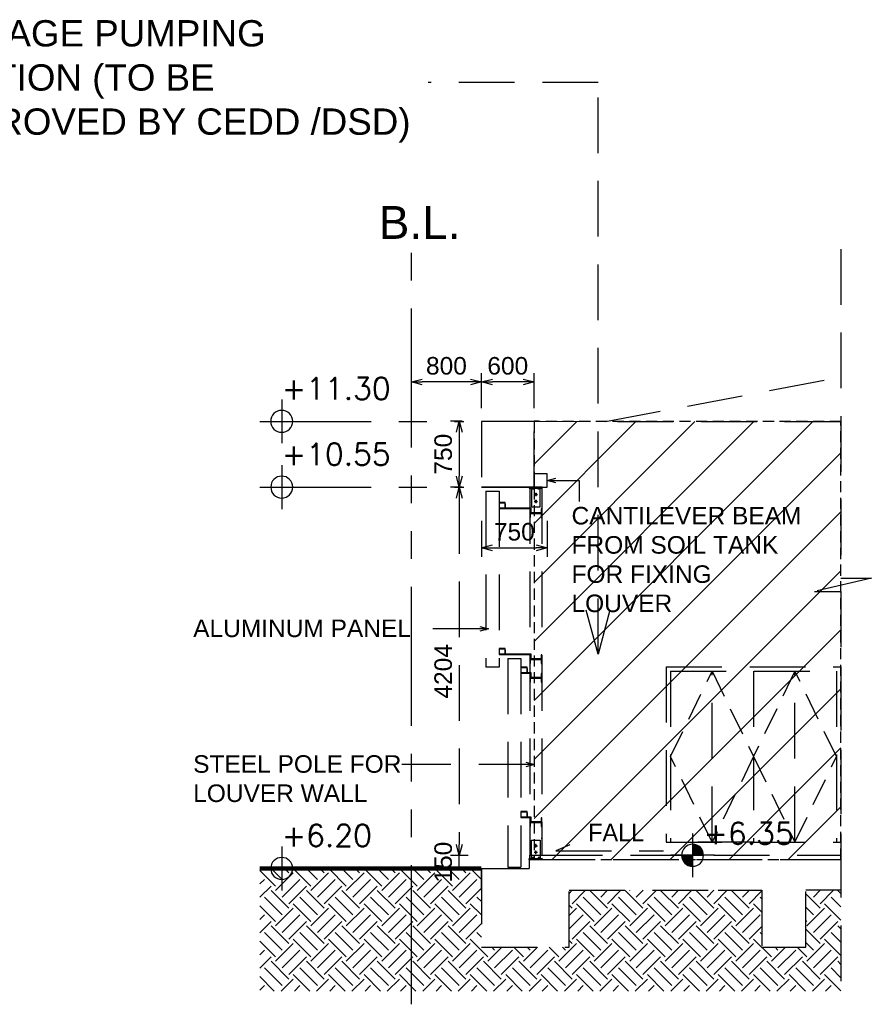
# Model space of a CAD drawing. Header units: millimetres. Extents: x 113048 to 489828, y -130780 to 23393.
# Tile 90 of 98: x 467452 to 477168, y -87145 to -75914. Entities that reach past the tile are written whole.
import ezdxf

# ---------------------------------------------------------------- set-up
doc = ezdxf.new("R2010")
doc.units = ezdxf.units.MM
doc.header["$LTSCALE"] = 100
for name, pattern in [('3B50A-DLN-ARC-DWG-3000-P00-XXXX Section 1$0$HIDDEN2', [4.7625, 3.175, -1.5875]), ('Grid Line', [22.225, 12.7, -3.175, 3.175, -3.175]), ('Hidden', [9.525, 6.35, -3.175]), ('PHANTOM', [63.5, 31.75, -6.35, 6.35, -6.35, 6.35, -6.35])]:
    doc.linetypes.add(name, pattern=pattern)
doc.layers.add('+C-160', color=160, linetype='Hidden')
doc.layers.add('LEVEL', color=7, linetype='Continuous')
doc.styles.add('romans', font='romans.shx')
doc.styles.add('Swis721tBT', font='swissl.ttf')
doc.styles.add('SWISS MD BT', font='swiss.ttf')
doc.dimstyles.new('INTDIM', dxfattribs={"dimtxt": 200, "dimasz": 125, "dimexe": 100, "dimexo": 150, "dimgap": 80, "dimtad": 1, "dimdec": 0, "dimzin": 9, "dimdsep": 46, "dimtxsty": 'Swis721tBT', "dimblk": 'OPEN30', "dimcen": -125, "dimclrd": 256, "dimclre": 256, "dimclrt": 2, "dimaunit": 1, "dimadec": 1, "dimazin": 0, "dimtfac": 0.444444, "dimtdec": 0, "dimtix": 1, "dimtmove": 2, "dimatfit": 3, "dimldrblk": 'OPEN30', "dimfxl": 0, "dimtolj": 1, "dimlwd": -1, "dimlwe": -1, "dimarcsym": 0})

# ---------------------------------------------------------------- blocks, each defined once
blk = doc.blocks.new('*D51')
at = {"layer": '+C-160'}
for p, q in [((223531, -80845), (223455, -80845)), ((223555, -80845), (223555, -81245)), ((223531, -81245), (223455, -81245))]:
    blk.add_line(p, q, dxfattribs=at)
at = {"layer": 'Defpoints', "color": 0}
for p in [(223681, -80845), (223555, -81245), (223681, -81245)]:
    blk.add_point(p, dxfattribs=at)
at = {"layer": '+C-160', "insert": (223741, -81045), "char_height": 200, "attachment_point": 5, "rotation": 90, "style": 'Swis721tBT'}
blk.add_mtext('\\A1;400', dxfattribs=at)
blk = doc.blocks.new('_Open30')
at = {"color": 0, "linetype": 'ByBlock', "lineweight": -2}
for p, q in [((-1, 0.268), (0, 0)), ((0, 0), (-1, -0.268)), ((0, 0), (-1, 0))]:
    blk.add_line(p, q, dxfattribs=at)
blk = doc.blocks.new('ELEX')
at = {"layer": 'LEVEL'}
for p, q in [((0, 0.5), (0, -0.5)), ((0.5, 0), (-0.5, 0))]:
    blk.add_line(p, q, dxfattribs=at)
blk.add_circle((0, 0), 0.25, dxfattribs=at)
at = {"layer": 'LEVEL', "style": 'romans'}
blk.add_attdef('ELEX', (0.257, 0.354), '', height=0.5, dxfattribs=at)
blk = doc.blocks.new('*D52')
at = {"layer": '+C-160'}
for p, q in [((222158, -81905), (222158, -81871)), ((222308, -81905), (222308, -81871)), ((222308, -81971), (222158, -81971))]:
    blk.add_line(p, q, dxfattribs=at)
at = {"layer": 'Defpoints', "color": 0}
for p in [(222158, -81971), (222158, -82055, 0), (222308, -82055, 0)]:
    blk.add_point(p, dxfattribs=at)
at = {"layer": '+C-160', "insert": (222233, -81788), "char_height": 200, "attachment_point": 5, "rotation": 0, "style": 'Swis721tBT'}
blk.add_mtext('\\A1;150', dxfattribs=at)
blk = doc.blocks.new('*D53')
at = {"layer": '+C-160'}
for p, q in [((222308, -82231), (222308, -82197)), ((223108, -82231), (223108, -82197)), ((222983, -82297), (222433, -82297))]:
    blk.add_line(p, q, dxfattribs=at)
at = {"layer": 'Defpoints', "color": 0}
for p in [(222308, -82297), (222308, -82381, 0), (223108, -82381, 0)]:
    blk.add_point(p, dxfattribs=at)
at = {"layer": '+C-160', "xscale": 125, "yscale": 125, "zscale": 125}
for p, rotation in [((222308, -82297), 180.0000008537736), ((223108, -82297), 8.53773646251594e-07)]:
    blk.add_blockref('_Open30', p, dxfattribs=dict(at, rotation=rotation))
at = {"layer": '+C-160', "insert": (222708, -82114), "char_height": 200, "attachment_point": 5, "rotation": 0, "style": 'Swis721tBT'}
blk.add_mtext('\\A1;800', dxfattribs=at)
blk = doc.blocks.new('*D54')
at = {"layer": '+C-160'}
for p, q in [((223384, -83295), (223426, -83295)), ((223526, -83420), (223526, -85320)), ((223442, -85445), (223426, -85445))]:
    blk.add_line(p, q, dxfattribs=at)
at = {"layer": 'Defpoints', "color": 0}
for p in [(223534, -83295, 0), (223526, -85445), (223592, -85445, 0)]:
    blk.add_point(p, dxfattribs=at)
at = {"layer": '+C-160', "xscale": 125, "yscale": 125, "zscale": 125}
for p, rotation in [((223526, -83295), 90), ((223526, -85445), 270)]:
    blk.add_blockref('_Open30', p, dxfattribs=dict(at, rotation=rotation))
at = {"layer": '+C-160', "insert": (223343, -84370), "char_height": 200, "attachment_point": 5, "rotation": 90, "style": 'Swis721tBT'}
blk.add_mtext('\\A1;2150', dxfattribs=at)
blk = doc.blocks.new('*D55')
at = {"layer": '+C-160'}
for p, q in [((233583, -80495), (233452, -80495)), ((233552, -80620), (233552, -81120)), ((233583, -81245), (233452, -81245))]:
    blk.add_line(p, q, dxfattribs=at)
at = {"layer": 'Defpoints', "color": 0}
for p in [(233733, -80495, 0), (233552, -81245), (233733, -81245, 0)]:
    blk.add_point(p, dxfattribs=at)
at = {"layer": '+C-160', "xscale": 125, "yscale": 125, "zscale": 125}
for p, rotation in [((233552, -80495), 90), ((233552, -81245), 270)]:
    blk.add_blockref('_Open30', p, dxfattribs=dict(at, rotation=rotation))
at = {"layer": '+C-160', "insert": (233369, -80870), "char_height": 200, "attachment_point": 5, "rotation": 90, "style": 'Swis721tBT'}
blk.add_mtext('\\A1;750', dxfattribs=at)
blk = doc.blocks.new('*D56')
at = {"layer": '+C-160'}
for p, q in [((233583, -81245), (233452, -81245)), ((233552, -81370), (233552, -85324)), ((233655, -85449), (233452, -85449))]:
    blk.add_line(p, q, dxfattribs=at)
at = {"layer": 'Defpoints', "color": 0}
for p in [(233733, -81245, 0), (233552, -85449), (233805, -85449, 0)]:
    blk.add_point(p, dxfattribs=at)
at = {"layer": '+C-160', "xscale": 125, "yscale": 125, "zscale": 125}
for p, rotation in [((233552, -81245), 90), ((233552, -85449), 270)]:
    blk.add_blockref('_Open30', p, dxfattribs=dict(at, rotation=rotation))
at = {"layer": '+C-160', "insert": (233369, -83347), "char_height": 200, "attachment_point": 5, "rotation": 90, "style": 'Swis721tBT'}
blk.add_mtext('\\A1;4204', dxfattribs=at)
blk = doc.blocks.new('*D57')
at = {"layer": '+C-160'}
for p, q in [((221996, -85445), (221755, -85445)), ((221855, -85445), (221855, -85596)), ((221977, -85596), (221755, -85596))]:
    blk.add_line(p, q, dxfattribs=at)
at = {"layer": 'Defpoints', "color": 0}
for p in [(222146, -85445, 0), (221855, -85596), (222127, -85596, 0)]:
    blk.add_point(p, dxfattribs=at)
at = {"layer": '+C-160', "insert": (221673, -85520), "char_height": 200, "attachment_point": 5, "rotation": 90, "style": 'Swis721tBT'}
blk.add_mtext('\\A1;150', dxfattribs=at)
blk = doc.blocks.new('*D58')
at = {"layer": '+C-160'}
for p, q in [((221958, -80495), (221755, -80495)), ((221855, -80620), (221855, -81120)), ((221958, -81245), (221755, -81245))]:
    blk.add_line(p, q, dxfattribs=at)
at = {"layer": 'Defpoints', "color": 0}
for p in [(222108, -80495, 0), (221855, -81245), (222108, -81245)]:
    blk.add_point(p, dxfattribs=at)
at = {"layer": '+C-160', "xscale": 125, "yscale": 125, "zscale": 125}
for p, rotation in [((221855, -80495), 90), ((221855, -81245), 270)]:
    blk.add_blockref('_Open30', p, dxfattribs=dict(at, rotation=rotation))
at = {"layer": '+C-160', "insert": (221673, -80870), "char_height": 200, "attachment_point": 5, "rotation": 90, "style": 'Swis721tBT'}
blk.add_mtext('\\A1;750', dxfattribs=at)
blk = doc.blocks.new('*D59')
at = {"layer": '+C-160'}
for p, q in [((221808, -81245), (221755, -81245)), ((221855, -81370), (221855, -85320)), ((221958, -85445), (221755, -85445))]:
    blk.add_line(p, q, dxfattribs=at)
at = {"layer": 'Defpoints', "color": 0}
for p in [(221958, -81245), (221855, -85445), (222108, -85445, 0)]:
    blk.add_point(p, dxfattribs=at)
at = {"layer": '+C-160', "xscale": 125, "yscale": 125, "zscale": 125}
for p, rotation in [((221855, -81245), 90), ((221855, -85445), 270)]:
    blk.add_blockref('_Open30', p, dxfattribs=dict(at, rotation=rotation))
at = {"layer": '+C-160', "insert": (221673, -83345), "char_height": 200, "attachment_point": 5, "rotation": 90, "style": 'Swis721tBT'}
blk.add_mtext('\\A1;4200', dxfattribs=at)
blk = doc.blocks.new('*D60')
at = {"layer": '+C-160'}
for p, q in [((222108, -82658), (222108, -82624)), ((223108, -82658), (223108, -82624)), ((222983, -82724), (222233, -82724))]:
    blk.add_line(p, q, dxfattribs=at)
at = {"layer": 'Defpoints', "color": 0}
for p in [(222108, -82724), (222108, -82808, 0), (223108, -82808, 0)]:
    blk.add_point(p, dxfattribs=at)
at = {"layer": '+C-160', "xscale": 125, "yscale": 125, "zscale": 125}
for p, rotation in [((222108, -82724), 180.0000008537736), ((223108, -82724), 8.53773646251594e-07)]:
    blk.add_blockref('_Open30', p, dxfattribs=dict(at, rotation=rotation))
at = {"layer": '+C-160', "insert": (222608, -82541), "char_height": 200, "attachment_point": 5, "rotation": 0, "style": 'Swis721tBT'}
blk.add_mtext('\\A1;1000', dxfattribs=at)
blk = doc.blocks.new('*D61')
at = {"layer": '+C-160'}
for p, q in [((233805, -81629), (233805, -82039)), ((234555, -81629), (234555, -82039)), ((233930, -81939), (234430, -81939))]:
    blk.add_line(p, q, dxfattribs=at)
at = {"layer": 'Defpoints', "color": 0}
for p in [(233805, -81479), (234555, -81479, 0), (234555, -81939)]:
    blk.add_point(p, dxfattribs=at)
at = {"layer": '+C-160', "xscale": 125, "yscale": 125, "zscale": 125}
for p, rotation in [((233805, -81939), 180.0000008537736), ((234555, -81939), 8.53773646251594e-07)]:
    blk.add_blockref('_Open30', p, dxfattribs=dict(at, rotation=rotation))
at = {"layer": '+C-160', "insert": (234180, -81756), "char_height": 200, "attachment_point": 5, "rotation": 0, "style": 'Swis721tBT'}
blk.add_mtext('\\A1;750', dxfattribs=at)
blk = doc.blocks.new('*D62')
at = {"layer": '+C-160'}
for p, q in [((233005, -80346), (233005, -79946)), ((233805, -80346), (233805, -79946)), ((233680, -80046), (233130, -80046))]:
    blk.add_line(p, q, dxfattribs=at)
at = {"layer": 'Defpoints', "color": 0}
for p in [(233005, -80046), (233005, -80496, 0), (233805, -80496, 0)]:
    blk.add_point(p, dxfattribs=at)
at = {"layer": '+C-160', "xscale": 125, "yscale": 125, "zscale": 125}
for p, rotation in [((233005, -80046), 179.9999961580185), ((233805, -80046), 359.9999961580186)]:
    blk.add_blockref('_Open30', p, dxfattribs=dict(at, rotation=rotation))
at = {"layer": '+C-160', "insert": (233405, -79863), "char_height": 200, "attachment_point": 5, "rotation": 360, "style": 'Swis721tBT'}
blk.add_mtext('\\A1;800', dxfattribs=at)
blk = doc.blocks.new('*D63')
at = {"layer": '+C-160'}
for p, q in [((233805, -80346), (233805, -79946)), ((234405, -80346), (234405, -79946)), ((234280, -80046), (233930, -80046))]:
    blk.add_line(p, q, dxfattribs=at)
at = {"layer": 'Defpoints', "color": 0}
for p in [(233805, -80046), (233805, -80496), (234405, -80496, 0)]:
    blk.add_point(p, dxfattribs=at)
at = {"layer": '+C-160', "xscale": 125, "yscale": 125, "zscale": 125}
for p, rotation in [((233805, -80046), 180.0000008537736), ((234405, -80046), 8.53773646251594e-07)]:
    blk.add_blockref('_Open30', p, dxfattribs=dict(at, rotation=rotation))
at = {"layer": '+C-160', "insert": (234105, -79863), "char_height": 200, "attachment_point": 5, "rotation": 0, "style": 'Swis721tBT'}
blk.add_mtext('\\A1;600', dxfattribs=at)
blk = doc.blocks.new('*D64')
at = {"layer": '+C-160'}
for p, q in [((221308, -80345), (221308, -79945)), ((222108, -80345), (222108, -79945)), ((221983, -80045), (221433, -80045))]:
    blk.add_line(p, q, dxfattribs=at)
at = {"layer": 'Defpoints', "color": 0}
for p in [(221308, -80045), (221308, -80495, 0), (222108, -80495, 0)]:
    blk.add_point(p, dxfattribs=at)
at = {"layer": '+C-160', "xscale": 125, "yscale": 125, "zscale": 125}
for p, rotation in [((221308, -80045), 179.9999961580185), ((222108, -80045), 359.9999961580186)]:
    blk.add_blockref('_Open30', p, dxfattribs=dict(at, rotation=rotation))
at = {"layer": '+C-160', "insert": (221708, -79862), "char_height": 200, "attachment_point": 5, "rotation": 360, "style": 'Swis721tBT'}
blk.add_mtext('\\A1;800', dxfattribs=at)
blk = doc.blocks.new('*D65')
at = {"layer": '+C-160'}
for p, q in [((222108, -80345), (222108, -79945)), ((222708, -80345), (222708, -79945)), ((222583, -80045), (222233, -80045))]:
    blk.add_line(p, q, dxfattribs=at)
at = {"layer": 'Defpoints', "color": 0}
for p in [(222108, -80045), (222108, -80495), (222708, -80495, 0)]:
    blk.add_point(p, dxfattribs=at)
at = {"layer": '+C-160', "xscale": 125, "yscale": 125, "zscale": 125}
for p, rotation in [((222108, -80045), 180.0000008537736), ((222708, -80045), 8.53773646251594e-07)]:
    blk.add_blockref('_Open30', p, dxfattribs=dict(at, rotation=rotation))
at = {"layer": '+C-160', "insert": (222408, -79862), "char_height": 200, "attachment_point": 5, "rotation": 0, "style": 'Swis721tBT'}
blk.add_mtext('\\A1;600', dxfattribs=at)
blk = doc.blocks.new('*D66')
at = {"layer": '+C-160'}
for p, q in [((233655, -85449), (233452, -85449)), ((233552, -85599), (233552, -85449)), ((233652, -85599), (233452, -85599))]:
    blk.add_line(p, q, dxfattribs=at)
at = {"layer": 'Defpoints', "color": 0}
for p in [(233552, -85449), (233805, -85449, 0), (233802, -85599, 0)]:
    blk.add_point(p, dxfattribs=at)
at = {"layer": '+C-160', "insert": (233369, -85524), "char_height": 200, "attachment_point": 5, "rotation": 90, "style": 'Swis721tBT'}
blk.add_mtext('\\A1;150', dxfattribs=at)
blk = doc.blocks.new('*X4')
at = {"color": 0}
for p, q in [((45956, 42700), (46156, 42700)), ((45956, 42694), (46156, 42694)), ((45957, 42688), (46156, 42688)), ((45957, 42681), (46156, 42681)), ((45958, 42675), (46156, 42675)), ((45959, 42669), (46156, 42669)), ((45960, 42662), (46156, 42662)), ((45962, 42656), (46156, 42656)), ((45964, 42650), (46156, 42650)), ((45965, 42644), (46156, 42644)), ((45968, 42638), (46156, 42638)), ((45970, 42631), (46156, 42631)), ((45973, 42625), (46156, 42625)), ((45975, 42619), (46156, 42619)), ((45978, 42612), (46156, 42612)), ((45982, 42606), (46156, 42606)), ((45986, 42600), (46156, 42600)), ((45990, 42594), (46156, 42594)), ((45994, 42588), (46156, 42588)), ((45999, 42581), (46156, 42581)), ((46004, 42575), (46156, 42575)), ((46009, 42569), (46156, 42569)), ((46015, 42562), (46156, 42562)), ((46022, 42556), (46156, 42556)), ((46029, 42550), (46156, 42550)), ((46037, 42544), (46156, 42544)), ((46047, 42538), (46156, 42538)), ((46057, 42531), (46156, 42531)), ((46069, 42525), (46156, 42525)), ((46083, 42519), (46156, 42519)), ((46102, 42512), (46156, 42512)), ((46133, 42506), (46156, 42506))]:
    blk.add_line(p, q, dxfattribs=at)
blk = doc.blocks.new('*X3')
at = {"color": 0}
for p, q in [((46156, 42900), (46200, 42900)), ((46156, 42894), (46222, 42894)), ((46156, 42888), (46238, 42888)), ((46156, 42881), (46250, 42881)), ((46156, 42875), (46261, 42875)), ((46156, 42869), (46271, 42869)), ((46156, 42862), (46279, 42862)), ((46156, 42856), (46287, 42856)), ((46156, 42850), (46294, 42850)), ((46156, 42844), (46300, 42844)), ((46156, 42838), (46306, 42838)), ((46156, 42831), (46311, 42831)), ((46156, 42825), (46316, 42825)), ((46156, 42819), (46320, 42819)), ((46156, 42812), (46324, 42812)), ((46156, 42806), (46328, 42806)), ((46156, 42800), (46332, 42800)), ((46156, 42794), (46335, 42794)), ((46156, 42788), (46338, 42788)), ((46156, 42781), (46341, 42781)), ((46156, 42775), (46343, 42775)), ((46156, 42769), (46345, 42769)), ((46156, 42762), (46347, 42762)), ((46156, 42756), (46349, 42756)), ((46156, 42750), (46351, 42750)), ((46156, 42744), (46352, 42744)), ((46156, 42738), (46353, 42738)), ((46156, 42731), (46354, 42731)), ((46156, 42725), (46355, 42725)), ((46156, 42719), (46355, 42719)), ((46156, 42712), (46356, 42712)), ((46156, 42706), (46356, 42706))]:
    blk.add_line(p, q, dxfattribs=at)
blk = doc.blocks.new('ELFIN')
at = {"layer": 'LEVEL'}
for p, q in [((0, 0.5), (0, 0)), ((0, 0), (-0.5, 0)), ((0, 0), (0, -0.5)), ((0.5, 0), (0, 0))]:
    blk.add_line(p, q, dxfattribs=at)
for start, end in [(90, 180), (0, 90), (180, 270), (270, 0)]:
    blk.add_arc((0, 0), 0.25, start, end, dxfattribs=at)
at = {"layer": 'LEVEL', "xscale": 0.00125, "yscale": 0.00125, "zscale": 0.00125}
for name in ['*X3', '*X4']:
    blk.add_blockref(name, (-57.695, -53.381), dxfattribs=at)
at = {"layer": 'LEVEL', "style": 'romans'}
blk.add_attdef('ELFIN', (0.254, 0.347), '', height=0.5, dxfattribs=at)
blk = doc.blocks.new('SECTION G-G_OLD')
at = {"layer": '+C-160', "linetype": 'Continuous'}
h = blk.add_hatch(dxfattribs=at)
h.set_pattern_fill('ANSI31', color=256, scale=150)
h.paths.add_polyline_path([(237905, -80499), (234405, -80499), (234405, -85495), (237905, -85495)])
at = {"layer": '+C-160', "linetype": 'ByBlock'}
h = blk.add_hatch(dxfattribs=at)
h.set_pattern_fill('EARTH', color=256, scale=45, angle=3.6498)
h.set_pattern_definition([(45, (243815.17, -13258.28), (0, 404.1115), [285.75, -285.75]), (45, (243739.4, -13182.5), (0, 404.1115), [285.75, -285.75]), (45, (243663.63, -13106.73), (0, 404.1115), [285.75, -285.75]), (135, (243663.63, -13056.22), (-404.1115, 0), [285.75, -285.75]), (135, (243739.4, -12980.45), (-404.1115, 0), [285.75, -285.75]), (135, (243815.17, -12904.68), (-404.1115, 0), [285.75, -285.75])])
h.paths.add_polyline_path([(237905, -85845), (237505, -85845), (237505, -86495), (237005, -86495), (237005, -85845), (234805, -85845), (234805, -86495), (233805, -86495), (233805, -85595), (231276, -85595), (231276, -86995), (237905, -86995)])
at = {"layer": '+C-160'}
for p, q in [((237905, -78530, 0), (237905, -82286, 0)), ((234405, -80496, 0), (233805, -80496, 0)), ((233805, -80496, 0), (233805, -81245, 0)), ((234405, -80495, 0), (237905, -80499, 0)), ((234455, -80495, 0), (234405, -80495, 0)), ((234405, -81245, 0), (234405, -80496, 0)), ((233805, -81245, 0), (234405, -81245, 0)), ((233955, -81245, 0), (233805, -81245, 0)), ((233855, -81291, 0), (233855, -83299, 0)), ((234005, -81291, 0), (234005, -83299, 0)), ((234349, -81245, 0), (234349, -81257, 0)), ((234499, -81245, 0), (234349, -81245, 0)), ((234349, -81257, 0), (234499, -81257, 0)), ((234355, -81257, 0), (234355, -85445, 0)), ((234374, -81257, 0), (234374, -81471, 0)), ((234374, -81260, 0), (234374, -81421, 0)), ((234380, -81268, 0), (234380, -81257, 0)), ((234401, -81268, 0), (234380, -81268, 0)), ((234401, -81268, 0), (234401, -81257, 0)), ((234425, -81310, 0), (234425, -81348, 0)), ((234451, -81268, 0), (234451, -81257, 0)), ((234472, -81268, 0), (234451, -81268, 0)), ((234472, -81268, 0), (234472, -81257, 0)), ((234475, -81471, 0), (234475, -81257, 0)), ((234475, -81421, 0), (234475, -81260, 0)), ((234494, -81257, 0), (234494, -85445, 0)), ((234499, -81257, 0), (234499, -81245, 0)), ((234075, -81420, 0), (234005, -81420, 0)), ((234005, -81420, 0), (234005, -81490, 0)), ((234075, -81420, 0), (234005, -81420, 0)), ((234005, -81420, 0), (234005, -81490, 0)), ((234009, -81486, 0), (234009, -81424, 0)), ((234009, -81424, 0), (234071, -81424, 0)), ((234009, -81486, 0), (234009, -81424, 0)), ((234009, -81424, 0), (234071, -81424, 0)), ((234071, -81424, 0), (234071, -81486, 0)), ((234071, -81424, 0), (234071, -81486, 0)), ((234075, -81490, 0), (234075, -81420, 0)), ((234075, -81490, 0), (234075, -81420, 0)), ((234406, -81329, 0), (234444, -81329, 0)), ((234406, -81408, 0), (234444, -81408, 0)), ((234425, -81389, 0), (234425, -81427, 0)), ((234005, -81490, 0), (234075, -81490, 0)), ((234005, -81490, 0), (234075, -81490, 0)), ((234071, -81486, 0), (234009, -81486, 0)), ((234071, -81486, 0), (234009, -81486, 0)), ((234079, -81436, 0), (234075, -81436, 0)), ((234079, -81436, 0), (234075, -81436, 0)), ((234075, -81490, 0), (234372, -81490, 0)), ((234075, -81490, 0), (234368, -81490, 0)), ((234079, -81486, 0), (234079, -81436, 0)), ((234079, -81486, 0), (234079, -81436, 0)), ((234372, -81486, 0), (234079, -81486, 0)), ((234372, -81486, 0), (234079, -81486, 0)), ((234364, -81493, 0), (234355, -81493, 0)), ((234355, -81493, 0), (234355, -81593, 0)), ((234364, -81540, 0), (234364, -81493, 0)), ((234486, -81540, 0), (234364, -81540, 0)), ((234368, -81490, 0), (234368, -81533, 0)), ((234368, -81533, 0), (234372, -81533, 0)), ((234372, -81533, 0), (234372, -81486, 0)), ((234374, -81471, 0), (234475, -81471, 0)), ((234494, -81493, 0), (234486, -81493, 0)), ((234486, -81493, 0), (234486, -81540, 0)), ((234494, -81593, 0), (234494, -81493, 0)), ((234355, -81593, 0), (234364, -81593, 0)), ((234364, -81593, 0), (234364, -81546, 0)), ((234364, -81546, 0), (234486, -81546, 0)), ((234486, -81546, 0), (234486, -81593, 0)), ((234486, -81593, 0), (234494, -81593, 0)), ((238253, -82286, 0), (237603, -82436, 0)), ((237905, -82286, 0), (238253, -82286, 0)), ((237603, -82436, 0), (237905, -82436, 0)), ((237905, -82436, 0), (237905, -87145, -6509)), ((234075, -83085, 0), (234005, -83085, 0)), ((234005, -83085, 0), (234005, -83155, 0)), ((234075, -83085, 0), (234005, -83085, 0)), ((234005, -83085, 0), (234005, -83155, 0)), ((234075, -83085, 0), (234005, -83085, 0)), ((234005, -83085, 0), (234005, -83155, 0)), ((234009, -83151, 0), (234009, -83089, 0)), ((234009, -83089, 0), (234071, -83089, 0)), ((234009, -83151, 0), (234009, -83089, 0)), ((234009, -83089, 0), (234071, -83089, 0)), ((234009, -83151, 0), (234009, -83089, 0)), ((234009, -83089, 0), (234071, -83089, 0)), ((234071, -83089, 0), (234071, -83151, 0)), ((234071, -83089, 0), (234071, -83151, 0)), ((234071, -83089, 0), (234071, -83151, 0)), ((234075, -83155, 0), (234075, -83085, 0)), ((234075, -83155, 0), (234075, -83085, 0)), ((234075, -83155, 0), (234075, -83085, 0)), ((234079, -83100, 0), (234075, -83100, 0)), ((234079, -83100, 0), (234075, -83100, 0)), ((234079, -83100, 0), (234075, -83100, 0)), ((234079, -83151, 0), (234079, -83100, 0)), ((234079, -83151, 0), (234079, -83100, 0)), ((234079, -83151, 0), (234079, -83100, 0)), ((234005, -83155, 0), (234075, -83155, 0)), ((234005, -83155, 0), (234075, -83155, 0)), ((234005, -83155, 0), (234075, -83155, 0)), ((234071, -83151, 0), (234009, -83151, 0)), ((234071, -83151, 0), (234009, -83151, 0)), ((234071, -83151, 0), (234009, -83151, 0)), ((234075, -83155, 0), (234372, -83155, 0)), ((234075, -83155, 0), (234368, -83155, 0)), ((234372, -83151, 0), (234079, -83151, 0)), ((234372, -83151, 0), (234079, -83151, 0)), ((234105, -83199, 0), (234105, -85580, 0)), ((234255, -83199, 0), (234255, -85580, 0)), ((234364, -83157, 0), (234355, -83157, 0)), ((234355, -83157, 0), (234355, -83257, 0)), ((234364, -83157, 0), (234355, -83157, 0)), ((234355, -83157, 0), (234355, -83257, 0)), ((234364, -83204, 0), (234364, -83157, 0)), ((234364, -83204, 0), (234364, -83157, 0)), ((234486, -83204, 0), (234364, -83204, 0)), ((234486, -83204, 0), (234364, -83204, 0)), ((234364, -83211, 0), (234486, -83211, 0)), ((234364, -83257, 0), (234364, -83211, 0)), ((234364, -83211, 0), (234486, -83211, 0)), ((234368, -83155, 0), (234368, -83198, 0)), ((234368, -83155, 0), (234368, -83198, 0)), ((234368, -83198, 0), (234372, -83198, 0)), ((234372, -83198, 0), (234372, -83151, 0)), ((234372, -83198, 0), (234372, -83151, 0)), ((234486, -83157, 0), (234486, -83204, 0)), ((234494, -83157, 0), (234486, -83157, 0)), ((234486, -83157, 0), (234486, -83204, 0)), ((234486, -83211, 0), (234486, -83257, 0)), ((234486, -83211, 0), (234486, -83257, 0)), ((234494, -83257, 0), (234494, -83157, 0)), ((234494, -83257, 0), (234494, -83157, 0)), ((234005, -83299, 0), (233855, -83299, 0)), ((234325, -83299, 0), (234255, -83299, 0)), ((234255, -83299, 0), (234255, -83369, 0)), ((234325, -83299, 0), (234255, -83299, 0)), ((234255, -83299, 0), (234255, -83369, 0)), ((234259, -83365, 0), (234259, -83303, 0)), ((234259, -83303, 0), (234321, -83303, 0)), ((234259, -83365, 0), (234259, -83303, 0)), ((234259, -83303, 0), (234321, -83303, 0)), ((234321, -83303, 0), (234321, -83365, 0)), ((234321, -83303, 0), (234321, -83365, 0)), ((234325, -83369, 0), (234325, -83299, 0)), ((234325, -83369, 0), (234325, -83299, 0)), ((234329, -83315, 0), (234325, -83315, 0)), ((234329, -83315, 0), (234325, -83315, 0)), ((234329, -83365, 0), (234329, -83315, 0)), ((234329, -83365, 0), (234329, -83315, 0)), ((234355, -83257, 0), (234364, -83257, 0)), ((234486, -83257, 0), (234494, -83257, 0)), ((235913, -83295, 0), (237905, -83295, 0)), ((235913, -83295, 0), (235913, -85295, 0)), ((237905, -83295, 0), (237905, -85295, 0)), ((234255, -83369, 0), (234325, -83369, 0)), ((234255, -83369, 0), (234325, -83369, 0)), ((234321, -83365, 0), (234259, -83365, 0)), ((234321, -83365, 0), (234259, -83365, 0)), ((234325, -83369, 0), (234372, -83369, 0)), ((234325, -83369, 0), (234368, -83369, 0)), ((234372, -83365, 0), (234329, -83365, 0)), ((234372, -83365, 0), (234329, -83365, 0)), ((234364, -83372, 0), (234355, -83372, 0)), ((234355, -83372, 0), (234355, -83472, 0)), ((234364, -83372, 0), (234355, -83372, 0)), ((234355, -83372, 0), (234355, -83472, 0)), ((234364, -83419, 0), (234364, -83372, 0)), ((234364, -83419, 0), (234364, -83372, 0)), ((234486, -83419, 0), (234364, -83419, 0)), ((234486, -83419, 0), (234364, -83419, 0)), ((234364, -83425, 0), (234486, -83425, 0)), ((234364, -83472, 0), (234364, -83425, 0)), ((234364, -83425, 0), (234486, -83425, 0)), ((234368, -83369, 0), (234368, -83412, 0)), ((234368, -83369, 0), (234368, -83412, 0)), ((234368, -83369, 0), (234368, -83412, 0)), ((234368, -83412, 0), (234372, -83412, 0)), ((234372, -83412, 0), (234372, -83365, 0)), ((234372, -83412, 0), (234372, -83365, 0)), ((234372, -83412, 0), (234372, -83365, 0)), ((234486, -83372, 0), (234486, -83419, 0)), ((234494, -83372, 0), (234486, -83372, 0)), ((234486, -83372, 0), (234486, -83419, 0)), ((234486, -83425, 0), (234486, -83472, 0)), ((234486, -83425, 0), (234486, -83472, 0)), ((234494, -83472, 0), (234494, -83372, 0)), ((234494, -83472, 0), (234494, -83372, 0)), ((235963, -83345, 0), (237855, -83345, 0)), ((235963, -83345, 0), (235963, -85295, 0)), ((236436, -85295, 0), (236436, -83345, 0)), ((236909, -83345, 0), (236909, -85295, 0)), ((237382, -85295, 0), (237382, -83345, 0)), ((237855, -83345, 0), (237855, -85295, 0)), ((234355, -83472, 0), (234364, -83472, 0)), ((234486, -83472, 0), (234494, -83472, 0)), ((234325, -84945, 0), (234255, -84945, 0)), ((234255, -84945, 0), (234255, -85015, 0)), ((234325, -84945, 0), (234255, -84945, 0)), ((234255, -84945, 0), (234255, -85015, 0)), ((234255, -85015, 0), (234325, -85015, 0)), ((234255, -85015, 0), (234325, -85015, 0)), ((234259, -85011, 0), (234259, -84949, 0)), ((234259, -84949, 0), (234321, -84949, 0)), ((234259, -85011, 0), (234259, -84949, 0)), ((234259, -84949, 0), (234321, -84949, 0)), ((234321, -85011, 0), (234259, -85011, 0)), ((234321, -85011, 0), (234259, -85011, 0)), ((234321, -84949, 0), (234321, -85011, 0)), ((234321, -84949, 0), (234321, -85011, 0)), ((234325, -85015, 0), (234325, -84945, 0)), ((234325, -85015, 0), (234325, -84945, 0)), ((234329, -84960, 0), (234325, -84960, 0)), ((234329, -84960, 0), (234325, -84960, 0)), ((234325, -85015, 0), (234372, -85015, 0)), ((234325, -85015, 0), (234368, -85015, 0)), ((234329, -85011, 0), (234329, -84960, 0)), ((234329, -85011, 0), (234329, -84960, 0)), ((234372, -85011, 0), (234329, -85011, 0)), ((234372, -85011, 0), (234329, -85011, 0)), ((234364, -85017, 0), (234355, -85017, 0)), ((234355, -85017, 0), (234355, -85117, 0)), ((234364, -85017, 0), (234355, -85017, 0)), ((234355, -85017, 0), (234355, -85117, 0)), ((234364, -85017, 0), (234355, -85017, 0)), ((234355, -85017, 0), (234355, -85117, 0)), ((234364, -85017, 0), (234355, -85017, 0)), ((234355, -85017, 0), (234355, -85117, 0)), ((234364, -85064, 0), (234364, -85017, 0)), ((234364, -85064, 0), (234364, -85017, 0)), ((234364, -85064, 0), (234364, -85017, 0)), ((234364, -85064, 0), (234364, -85017, 0)), ((234368, -85015, 0), (234368, -85058, 0)), ((234368, -85015, 0), (234368, -85058, 0)), ((234368, -85015, 0), (234368, -85058, 0)), ((234368, -85015, 0), (234368, -85058, 0)), ((234368, -85015, 0), (234368, -85058, 0)), ((234372, -85058, 0), (234372, -85011, 0)), ((234372, -85058, 0), (234372, -85011, 0)), ((234372, -85058, 0), (234372, -85011, 0)), ((234372, -85058, 0), (234372, -85011, 0)), ((234372, -85058, 0), (234372, -85011, 0)), ((234486, -85017, 0), (234486, -85064, 0)), ((234494, -85017, 0), (234486, -85017, 0)), ((234486, -85017, 0), (234486, -85064, 0)), ((234486, -85017, 0), (234486, -85064, 0)), ((234494, -85017, 0), (234486, -85017, 0)), ((234486, -85017, 0), (234486, -85064, 0)), ((234494, -85117, 0), (234494, -85017, 0)), ((234494, -85117, 0), (234494, -85017, 0)), ((234494, -85117, 0), (234494, -85017, 0)), ((234494, -85117, 0), (234494, -85017, 0)), ((234355, -85117, 0), (234364, -85117, 0)), ((234355, -85117, 0), (234364, -85117, 0)), ((234486, -85064, 0), (234364, -85064, 0)), ((234486, -85064, 0), (234364, -85064, 0)), ((234486, -85064, 0), (234364, -85064, 0)), ((234486, -85064, 0), (234364, -85064, 0)), ((234364, -85070, 0), (234486, -85070, 0)), ((234364, -85117, 0), (234364, -85070, 0)), ((234364, -85070, 0), (234486, -85070, 0)), ((234364, -85070, 0), (234486, -85070, 0)), ((234364, -85117, 0), (234364, -85070, 0)), ((234364, -85070, 0), (234486, -85070, 0)), ((234368, -85058, 0), (234372, -85058, 0)), ((234368, -85058, 0), (234372, -85058, 0)), ((234486, -85070, 0), (234486, -85117, 0)), ((234486, -85070, 0), (234486, -85117, 0)), ((234486, -85070, 0), (234486, -85117, 0)), ((234486, -85070, 0), (234486, -85117, 0)), ((234486, -85117, 0), (234494, -85117, 0)), ((234486, -85117, 0), (234494, -85117, 0)), ((234364, -85252, 0), (234355, -85252, 0)), ((234374, -85483, 0), (234374, -85273, 0)), ((234374, -85273, 0), (234475, -85273, 0)), ((234374, -85480, 0), (234374, -85323, 0)), ((234406, -85336, 0), (234444, -85336, 0)), ((234425, -85355, 0), (234425, -85317, 0)), ((234475, -85273, 0), (234475, -85483, 0)), ((234475, -85323, 0), (234475, -85480, 0)), ((234494, -85252, 0), (234486, -85252, 0)), ((235913, -85295, 0), (237905, -85295, 0)), ((236909, -85295, 0), (235963, -85295, 0)), ((234355, -85495, 0), (234355, -85445, 0)), ((234355, -85445, 0), (234639, -85445, 0)), ((234401, -85472, 0), (234380, -85472, 0)), ((234380, -85472, 0), (234380, -85483, 0)), ((234401, -85472, 0), (234401, -85483, 0)), ((234406, -85411, 0), (234444, -85411, 0)), ((234425, -85430, 0), (234425, -85393, 0)), ((234472, -85472, 0), (234451, -85472, 0)), ((234451, -85472, 0), (234451, -85483, 0)), ((234472, -85472, 0), (234472, -85483, 0)), ((234551, -85445, 0), (237905, -85445, 0)), ((234349, -85483, 0), (234499, -85483, 0)), ((234349, -85495, 0), (234349, -85483, 0)), ((234499, -85495, 0), (234349, -85495, 0)), ((234355, -85495, 0), (237905, -85495, 0)), ((234499, -85483, 0), (234499, -85495, 0)), ((233805, -85845, 0), (233805, -85595, 0)), ((237905, -85845, 0), (237505, -85845, 0))]:
    blk.add_line(p, q, dxfattribs=at)
at = {"layer": '+C-160', "linetype": 'ByBlock'}
blk.add_line((233805, -85595, 0), (234349, -85595, 0), dxfattribs=at)
at = {"layer": '+C-160', "elevation": 0}
for points in [[(235220, -80499), (237905, -79989)], [(234405, -81245), (234555, -81245), (234555, -81095), (234405, -81095), (234405, -81245)], [(234405, -81245), (233805, -81245)], [(233855, -81291), (234005, -81291)], [(234105, -83199), (234255, -83199)], [(234105, -85580), (234255, -85580)], [(234105, -85580), (234254, -85580)], [(234105, -85580), (234254, -85580)], [(236505, -85845), (237005, -85845), (237005, -86495), (237505, -86495), (237505, -85845)]]:
    blk.add_lwpolyline(points, dxfattribs=at)
blk.add_lwpolyline([(234405, -80396), (234405, -80396)], close=True, dxfattribs=at)
at = {"layer": '+C-160', "ltscale": 0.2, "elevation": 0}
blk.add_lwpolyline([(237905, -80499), (234405, -80499), (234405, -85495), (237905, -85495)], close=True, dxfattribs=at)
at = {"layer": '+C-160', "linetype": '3B50A-DLN-ARC-DWG-3000-P00-XXXX Section 1$0$HIDDEN2', "elevation": 0}
for points in [[(236436, -83345), (236909, -84320), (236436, -85295), (235963, -84320), (236436, -83345)], [(237382, -83345), (236909, -84320), (237382, -85295), (237855, -84320), (237382, -83345)]]:
    blk.add_lwpolyline(points, dxfattribs=at)
at = {"layer": '+C-160', "linetype": 'ByBlock', "const_width": 50}
blk.add_lwpolyline([(233805, -85595), (231276, -85595)], dxfattribs=at)
at = {"layer": '+C-160', "linetype": 'ByBlock', "elevation": 0}
for points in [[(234349, -85495), (234349, -85595)], [(233805, -85595), (233805, -86495), (234805, -86495), (234805, -85845), (237005, -85845)]]:
    blk.add_lwpolyline(points, dxfattribs=at)
at = {"layer": '+C-160'}
for centre in [(234425, -81329, 0), (234425, -81408, 0), (234425, -85336, 0), (234425, -85411, 0)]:
    blk.add_circle(centre, 6.67, dxfattribs=at)
for centre in [(234425, -81329, 0), (234425, -81408, 0)]:
    blk.add_ellipse(centre, major_axis=(0, 13.9), ratio=0.481125, dxfattribs=at)
at = {"layer": '+C-160', "extrusion": (0, 0, -1)}
for centre in [(234425, -85336, 0), (234425, -85411, 0)]:
    blk.add_ellipse(centre, major_axis=(0, -13.9), ratio=0.481125, dxfattribs=at)
blk = doc.blocks.new('SECTION F-F+G-G_TEXT_OLD')
at = {"layer": '+C-160', "linetype": 'PHANTOM', "ltscale": 0.5}
for p, q in [((221308.1, -87145.3), (221308.1, -78530.1)), ((233004.8, -87145.3, 0), (233004.8, -78530.1, 0))]:
    blk.add_line(p, q, dxfattribs=at)
at = {"layer": '+C-160', "linetype": 'Grid Line'}
for p, q in [((219579.2, -80494.8), (221908.1, -80494.8)), ((231276, -80495.3, 0), (233604.8, -80495.3, 0)), ((219579.5, -81245.1, 0), (221908.4, -81245.1, 0)), ((231276.3, -81245.3, 0), (233605.2, -81245.3, 0))]:
    blk.add_line(p, q, dxfattribs=at)
at = {"layer": '+C-160', "elevation": 0}
for points in [[(224893.4, -80062.3), (224749, -80159.8), (225955.2, -79920.8)], [(234813.3, -85327.6), (234652.7, -85395.2), (235882.3, -85395.2)]]:
    blk.add_lwpolyline(points, dxfattribs=at)
at = {"layer": '+C-160'}
ref = blk.add_blockref('ELEX', (219829.2, -80494.8, 0), dxfattribs=dict(at, xscale=-499.9999999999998, yscale=499.9999999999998, zscale=499.9999999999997, rotation=359.9999999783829))
ref.add_attrib('ELEX', '+11.30', (219829.2, -80244.8, 0), dxfattribs={"height": 250, "rotation": 360, "style": 'romans'})
ref = blk.add_blockref('ELEX', (231526, -80495.3, 0), dxfattribs=dict(at, xscale=-499.9999999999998, yscale=499.9999999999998, zscale=499.9999999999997, rotation=359.9999999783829))
ref.add_attrib('ELEX', '+11.30', (231526, -80245.3, 0), dxfattribs={"height": 250, "rotation": 360, "style": 'romans'})
ref = blk.add_blockref('ELEX', (223309.7, -80845.3, 0), dxfattribs=dict(at, xscale=249.9999999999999, yscale=249.9999999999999, zscale=249.9999999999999))
ref.add_attrib('ELEX', '+10.95', (223008.1, -80690.9, 0), dxfattribs={"height": 125, "rotation": 0.00002, "style": 'romans'})
ref = blk.add_blockref('ELEX', (219829.5, -81245.1, 0), dxfattribs=dict(at, xscale=-499.9999999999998, yscale=499.9999999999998, zscale=499.9999999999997, rotation=359.9999999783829))
ref.add_attrib('ELEX', '+10.55', (219829.5, -80995.1, 0), dxfattribs={"height": 250, "rotation": 360, "style": 'romans'})
ref = blk.add_blockref('ELEX', (231526.3, -81245.3, 0), dxfattribs=dict(at, xscale=-499.9999999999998, yscale=499.9999999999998, zscale=499.9999999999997, rotation=359.9999999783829))
ref.add_attrib('ELEX', '+10.55', (231526.3, -80995.3, 0), dxfattribs={"height": 250, "rotation": 360, "style": 'romans'})
ref = blk.add_blockref('ELEX', (219829.2, -85595.3, 0), dxfattribs=dict(at, xscale=-499.9999999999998, yscale=499.9999999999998, zscale=499.9999999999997, rotation=359.9999999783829))
ref.add_attrib('ELEX', '+6.20', (219829.2, -85345.3, 0), dxfattribs={"height": 250, "rotation": 360, "style": 'romans'})
ref = blk.add_blockref('ELFIN', (224493.5, -85445.3, 0), dxfattribs=dict(at, xscale=499.9999999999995, yscale=499.9999999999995, zscale=499.9999999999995))
ref.add_attrib('ELFIN', '+6.35', (224618.5, -85320.3, 0), dxfattribs={"height": 250, "rotation": 360, "style": 'romans'})
ref = blk.add_blockref('ELEX', (231526.3, -85595.3), dxfattribs=dict(at, xscale=-499.9999999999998, yscale=499.9999999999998, zscale=499.9999999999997, rotation=359.9999999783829))
ref.add_attrib('ELEX', '+6.20', (231526.3, -85345.3), dxfattribs={"height": 250, "rotation": 360, "style": 'romans'})
ref = blk.add_blockref('ELFIN', (236213.7, -85445.3, 0), dxfattribs=dict(at, xscale=499.9999999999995, yscale=499.9999999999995, zscale=499.9999999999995))
ref.add_attrib('ELFIN', '+6.35', (236338.7, -85320.3, 0), dxfattribs={"height": 250, "rotation": 360, "style": 'romans'})
at = {"layer": '+C-160', "insert": (227431, -75919, 1.4), "char_height": 300, "width": 5714.555, "attachment_point": 1, "rotation": 0, "line_spacing_factor": 1.00667, "style": 'SWISS MD BT'}
blk.add_mtext('SEWAGE PUMPING STATION (TO BE APPROVED BY CEDD /DSD)', dxfattribs=at)
at = {"layer": '+C-160', "char_height": 375, "attachment_point": 1, "style": 'SWISS MD BT'}
for insert in [(220936.4, -78039.1, 0), (232633.2, -78039.1, 0)]:
    blk.add_mtext('B.L.', dxfattribs=dict(at, insert=insert))
at = {"layer": '+C-160', "insert": (225715.6, -79655.1, 0), "char_height": 200, "width": 2254.64, "attachment_point": 3, "rotation": 11.20534}
blk.add_mtext('FALL', dxfattribs=at)
at = {"layer": '+C-160', "char_height": 200, "attachment_point": 1, "rotation": 360, "style": 'SWISS MD BT'}
for s, insert, width in [('CANTILEVER BEAM FROM SOIL TANK FOR FIXING LOUVER', (234832.4, -81471.2), 2760.956), ('AIR EXHAUST DUCT', (223442.7, -81822.7, 0), 2795.192), ('ALUMINUM PANEL', (230516, -82756.3, 0), 2795.192), ('ALUMINUM PANEL', (218819.2, -82806.3, 0), 2795.192), ('ALUMINUM DOOR', (218819.2, -83863.3, 0), 2795.192), ('STEEL POLE FOR LOUVER WALL', (230516, -84304, 0), 2488.854), ('STEEL POLE FOR LOUVER WALL', (218819.2, -84354, 0), 2488.854)]:
    blk.add_mtext(s, dxfattribs=dict(at, insert=insert, width=width))
at = {"layer": '+C-160', "insert": (235022.1, -85084.6, 0), "char_height": 200, "width": 2254.64, "attachment_point": 1}
blk.add_mtext('FALL', dxfattribs=at)
at = {"layer": '+C-160'}
for base, p1, p2, angle, picture, middle in [((221308.1, -80045.1, 0), (222108.1, -80495.3, 0), (221308.1, -80495.3, 0), 360, '*D64', (221708.1, -79862.3, 0)), ((222108.1, -80045.1, 0), (222708.1, -80495.3, 0), (222108.1, -80495.1, 0), 0, '*D65', (222408.1, -79862.3, 0)), ((233004.8, -80045.5, 0), (233804.8, -80495.7, 0), (233004.8, -80495.7, 0), 360, '*D62', (233404.8, -79862.7, 0)), ((233804.8, -80045.5, 0), (234404.8, -80495.7, 0), (233804.8, -80495.5, 0), 0, '*D63', (234104.8, -79862.7, 0)), ((221855.4, -81245.3, 0), (222108.1, -80495.1, 0), (222108.1, -81245.3, 0), 90, '*D58', (221672.6, -80870.2, 0)), ((233552.2, -81245.3, 0), (233733, -80495.3, 0), (233733, -81245.3, 0), 90, '*D55', (233369.4, -80870.3, 0)), ((221855.4, -85445.3, 0), (221958.4, -81245.3, 0), (222108.1, -85445.3, 0), 90, '*D59', (221672.6, -83345.3, 0)), ((233552.2, -85449.3, 0), (233733, -81245.3, 0), (233804.8, -85449.3, 0), 90, '*D56', (233369.4, -83347.3, 0)), ((234554.8, -81938.9, 0), (233805.2, -81478.9, 0), (234554.8, -81478.9, 0), 0, '*D61', (234180, -81756.1, 0)), ((222158.1, -81970.5, 0), (222308, -82054.6, 0), (222158.1, -82054.6, 0), 0, '*D52', (222233, -81787.8, 0)), ((222308, -82296.8, 0), (223108, -82380.8, 0), (222308, -82380.8, 0), 0, '*D53', (222708, -82114, 0)), ((222108.1, -82723.9, 0), (223108, -82808, 0), (222108.1, -82808, 0), 0, '*D60', (222608, -82541.2, 0)), ((223525.7, -85445.3, 0), (223534.3, -83295.3, 0), (223592, -85445.3, 0), 90, '*D54', (223342.9, -84370.3, 0)), ((221855.4, -85595.6, 0), (222146.3, -85445.3, 0), (222126.8, -85595.6, 0), 90, '*D57', (221672.6, -85520.5, 0)), ((233552.2, -85449.3, 0), (233802.3, -85599.3, 0), (233804.8, -85449.3, 0), 270, '*D66', (233369.4, -85524.3, 0))]:
    dim = blk.add_linear_dim(base=base, p1=p1, p2=p2, angle=angle, dimstyle='INTDIM', override={"dimclrt": 256}, dxfattribs=at)
    dim.commit()
    dim.dimension.update_dxf_attribs({"geometry": picture, "text_midpoint": middle})
dim = blk.add_linear_dim(base=(223555.4, -81245.3, 0), p1=(223681.4, -80845.3, 0), p2=(223681.4, -81245.3, 0), angle=90, dimstyle='INTDIM', override={"dimclrt": 256}, dxfattribs=at)
dim.commit()
dim.dimension.update_dxf_attribs({"geometry": '*D51', "text_midpoint": (223740.9, -81045.3, 0), "dimtype": 128})
for points, override in [([(224555.4, -83553), (224555.4, -76628.8), (227275.1, -76628.8)], {"dimasz": 500, "dimtad": 0, "dimclrd": 256}), ([(235134.7, -83150.4), (235134.7, -76628.8), (233195.8, -76628.8)], {"dimasz": 500, "dimtad": 0, "dimclrd": 256}), ([(234554.8, -81170.3, 0), (234917.9, -81170.3, 0), (234917.9, -81410, 0)], {"dimtxt": 350, "dimasz": 100, "dimgap": 100, "dimclrd": 256, "dimarcsym": 2}), ([(233884.9, -82862.1, 0), (232958.7, -82862.1, 0)], {"dimtxt": 350, "dimasz": 100, "dimgap": 100, "dimclrd": 256, "dimarcsym": 2}), ([(222188.1, -82912.1, 0), (221261.9, -82912.1, 0)], {"dimtxt": 350, "dimasz": 100, "dimgap": 100, "dimclrd": 256, "dimarcsym": 2}), ([(223954, -83969.1, 0), (221209.5, -83969.1, 0)], {"dimtxt": 350, "dimasz": 100, "dimgap": 100, "dimclrd": 256, "dimarcsym": 2}), ([(222713, -84459.8, 0), (221197.9, -84459.8, 0)], {"dimtxt": 350, "dimasz": 100, "dimgap": 100, "dimclrd": 256, "dimarcsym": 2}), ([(234409.8, -84409.8, 0), (232894.7, -84409.8, 0)], {"dimtxt": 350, "dimasz": 100, "dimgap": 100, "dimclrd": 256, "dimarcsym": 2})]:
    blk.add_leader(points, dimstyle='INTDIM', override=override, dxfattribs=at)

msp = doc.modelspace()

# ---------------------------------------------------------------- block references
at = {"layer": '+C-160'}
msp.add_blockref('SECTION G-G_OLD', (238915.8, 0), dxfattribs=at)
at = {"layer": 'Defpoints'}
msp.add_blockref('SECTION F-F+G-G_TEXT_OLD', (238915.8, 0), dxfattribs=at)

doc.saveas('drawing.dxf')
